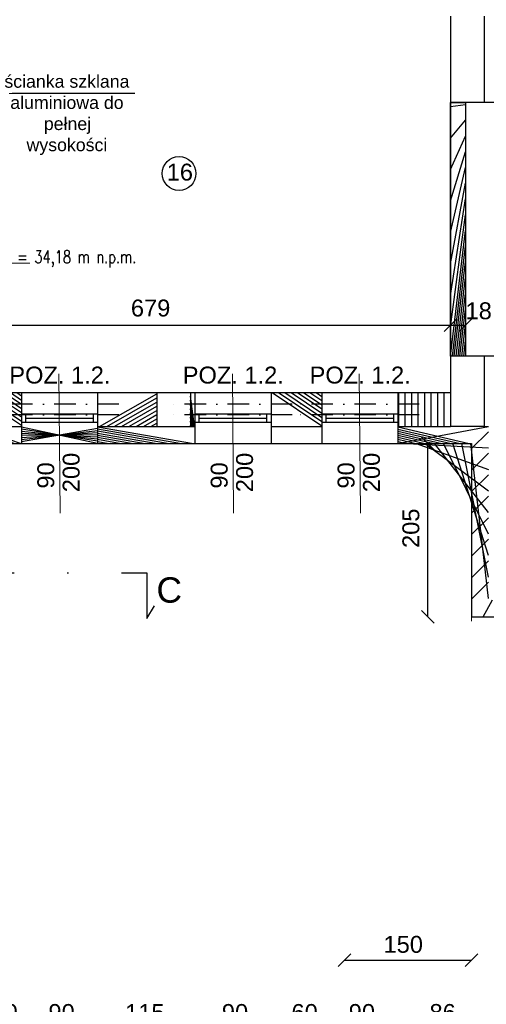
# Model space of a CAD drawing. Header units: millimetres. Extents: x 6528 to 149658, y 3342 to 12852.
# Tile 49 of 122: x 68791 to 69343, y 6587 to 7752. Entities that reach past the tile are written whole.
import ezdxf

# ---------------------------------------------------------------- set-up
doc = ezdxf.new("R2010")
doc.units = ezdxf.units.MM
doc.linetypes.add('DASHDOTX2', pattern=[50.8, 25.4, -12.7, 0, -12.7])
doc.layers.add('&_opisy_100', color=51, linetype='Continuous', lineweight=20)
doc.layers.add('inne', color=7, linetype='Continuous')
doc.styles.add('Romans', font='romans.shx', dxfattribs={"width": 0.75})
doc.styles.get("Standard").update_dxf_attribs({"font": 'arial.ttf'})
doc.dimstyles.new('ISO-25', dxfattribs={"dimtxt": 2.5, "dimasz": 2.5, "dimexe": 1.25, "dimexo": 0.625, "dimtad": 1, "dimtxsty": 'Standard', "dimcen": 2.5, "dimadec": 0, "dimazin": 0, "dimtfac": 1, "dimtmove": 0, "dimatfit": 3, "dimfxl": 1, "dimarcsym": 0})
pattern_1 = [(45, (-1177794257.981769, -935731374.6151185), (-11.22532015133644, 11.22532015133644), []), (135, (-1177794257.981769, -935731374.6151185), (-11.22532015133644, -11.22532015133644), [])]
pattern_2 = [(45, (-1177796886.520526, -935731374.6151185), (-11.22532015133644, 11.22532015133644), [])]

# ---------------------------------------------------------------- blocks, each defined once
blk = doc.blocks.new('_Oblique')
at = {"color": 0, "linetype": 'ByBlock', "lineweight": -2}
blk.add_line((-0.5, -0.5), (0.5, 0.5), dxfattribs=at)
blk = doc.blocks.new('*D2205')
at = {"color": 0, "lineweight": -2, "transparency": 16777216}
blk.add_line((69325.06000464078, 6422.43297327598), (69445.06000464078, 6422.43297327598), dxfattribs=at)
at = {"layer": 'Defpoints', "color": 0, "transparency": 16777216}
for p in [(69325.06000464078, 7045.67060507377), (69445.06000464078, 7045.67060507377), (69445.06000464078, 6422.43297327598)]:
    blk.add_point(p, dxfattribs=at)
at = {"color": 0, "lineweight": -2, "transparency": 16777216, "xscale": 15, "yscale": 15, "zscale": 15, "rotation": 180}
blk.add_blockref('_Oblique', (69325.06000464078, 6422.43297327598), dxfattribs=at)
at = {"color": 0, "lineweight": -2, "transparency": 16777216, "xscale": 15, "yscale": 15, "zscale": 15}
blk.add_blockref('_Oblique', (69445.06000464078, 6422.43297327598), dxfattribs=at)
at = {"color": 0, "transparency": 16777216, "insert": (69380.64251701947, 6441.106766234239), "char_height": 20, "attachment_point": 5}
blk.add_mtext('120', dxfattribs=at)
blk = doc.blocks.new('*D2207')
at = {"color": 0, "lineweight": -2, "transparency": 16777216}
blk.add_line((69325.06000464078, 6372.43297327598), (71209.06000440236, 6372.43297327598), dxfattribs=at)
at = {"layer": 'Defpoints', "color": 0, "transparency": 16777216}
for p in [(69325.06000464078, 7045.67060507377), (71209.06000440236, 7045.67060507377), (71209.06000440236, 6372.43297327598)]:
    blk.add_point(p, dxfattribs=at)
at = {"color": 0, "lineweight": -2, "transparency": 16777216, "xscale": 15, "yscale": 15, "zscale": 15, "rotation": 180}
blk.add_blockref('_Oblique', (69325.06000464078, 6372.43297327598), dxfattribs=at)
at = {"color": 0, "lineweight": -2, "transparency": 16777216, "xscale": 15, "yscale": 15, "zscale": 15}
blk.add_blockref('_Oblique', (71209.06000440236, 6372.43297327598), dxfattribs=at)
at = {"color": 0, "transparency": 16777216, "insert": (70279.28217189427, 6391.106766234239), "char_height": 20, "attachment_point": 5}
blk.add_mtext('1884', dxfattribs=at)
blk = doc.blocks.new('*D2243')
at = {"color": 0, "lineweight": -2, "transparency": 16777216}
blk.add_line((69273.46959464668, 7045.670605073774), (69273.46959464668, 7250.670604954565), dxfattribs=at)
at = {"layer": 'Defpoints', "color": 0, "transparency": 16777216}
for p in [(69273.46959464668, 7250.670604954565), (69325.06000440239, 7250.670604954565), (69325.0600046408, 7045.670605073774)]:
    blk.add_point(p, dxfattribs=at)
at = {"color": 0, "lineweight": -2, "transparency": 16777216, "xscale": 15, "yscale": 15, "zscale": 15}
for p, rotation in [((69273.46959464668, 7250.670604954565), 90), ((69273.46959464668, 7045.670605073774), 270)]:
    blk.add_blockref('_Oblique', p, dxfattribs=dict(at, rotation=rotation))
at = {"color": 0, "transparency": 16777216, "insert": (69253.47957866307, 7150.340285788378), "char_height": 20, "attachment_point": 5, "rotation": 90}
blk.add_mtext('205', dxfattribs=at)
blk = doc.blocks.new('*D2167')
at = {"color": 0, "lineweight": -2, "transparency": 16777216}
blk.add_line((68733.06000440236, 6558.943905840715), (68793.06000440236, 6558.943905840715), dxfattribs=at)
at = {"layer": 'Defpoints', "color": 0, "transparency": 16777216}
for p in [(68733.06000440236, 7250.670604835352), (68793.06000440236, 7250.67060507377), (68793.06000440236, 6558.943905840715)]:
    blk.add_point(p, dxfattribs=at)
at = {"color": 0, "lineweight": -2, "transparency": 16777216, "xscale": 15, "yscale": 15, "zscale": 15, "rotation": 180}
blk.add_blockref('_Oblique', (68733.06000440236, 6558.943905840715), dxfattribs=at)
at = {"color": 0, "lineweight": -2, "transparency": 16777216, "xscale": 15, "yscale": 15, "zscale": 15}
blk.add_blockref('_Oblique', (68793.06000440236, 6558.943905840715), dxfattribs=at)
at = {"color": 0, "transparency": 16777216, "insert": (68773.1700844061, 6577.617698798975), "char_height": 20, "attachment_point": 5}
blk.add_mtext('60', dxfattribs=at)
blk = doc.blocks.new('*D2168')
at = {"color": 0, "lineweight": -2, "transparency": 16777216}
blk.add_line((68793.06000440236, 6558.943905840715), (68883.06000440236, 6558.943905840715), dxfattribs=at)
at = {"layer": 'Defpoints', "color": 0, "transparency": 16777216}
for p in [(68793.06000440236, 7250.67060519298), (68883.06000440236, 7250.670604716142), (68883.06000440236, 6558.943905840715)]:
    blk.add_point(p, dxfattribs=at)
at = {"color": 0, "lineweight": -2, "transparency": 16777216, "xscale": 15, "yscale": 15, "zscale": 15, "rotation": 180}
blk.add_blockref('_Oblique', (68793.06000440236, 6558.943905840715), dxfattribs=at)
at = {"color": 0, "lineweight": -2, "transparency": 16777216, "xscale": 15, "yscale": 15, "zscale": 15}
blk.add_blockref('_Oblique', (68883.06000440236, 6558.943905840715), dxfattribs=at)
at = {"color": 0, "transparency": 16777216, "insert": (68840.5051121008, 6577.617698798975), "char_height": 20, "attachment_point": 5}
blk.add_mtext('90', dxfattribs=at)
blk = doc.blocks.new('*D2169')
at = {"color": 0, "lineweight": -2, "transparency": 16777216}
blk.add_line((68883.06000440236, 6558.943905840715), (68998.06000440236, 6558.943905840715), dxfattribs=at)
at = {"layer": 'Defpoints', "color": 0, "transparency": 16777216}
for p in [(68883.06000440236, 7250.670604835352), (68998.06000440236, 7250.670605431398), (68998.06000440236, 6558.943905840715)]:
    blk.add_point(p, dxfattribs=at)
at = {"color": 0, "lineweight": -2, "transparency": 16777216, "xscale": 15, "yscale": 15, "zscale": 15, "rotation": 180}
blk.add_blockref('_Oblique', (68883.06000440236, 6558.943905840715), dxfattribs=at)
at = {"color": 0, "lineweight": -2, "transparency": 16777216, "xscale": 15, "yscale": 15, "zscale": 15}
blk.add_blockref('_Oblique', (68998.06000440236, 6558.943905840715), dxfattribs=at)
at = {"color": 0, "transparency": 16777216, "insert": (68938.88396947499, 6577.617698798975), "char_height": 20, "attachment_point": 5}
blk.add_mtext('115', dxfattribs=at)
blk = doc.blocks.new('*D2170')
at = {"color": 0, "lineweight": -2, "transparency": 16777216}
blk.add_line((68998.06000440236, 6558.943905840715), (69088.06000440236, 6558.943905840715), dxfattribs=at)
at = {"layer": 'Defpoints', "color": 0, "transparency": 16777216}
for p in [(68998.06000440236, 7250.67060519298), (69088.06000440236, 7250.670604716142), (69088.06000440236, 6558.943905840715)]:
    blk.add_point(p, dxfattribs=at)
at = {"color": 0, "lineweight": -2, "transparency": 16777216, "xscale": 15, "yscale": 15, "zscale": 15, "rotation": 180}
blk.add_blockref('_Oblique', (68998.06000440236, 6558.943905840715), dxfattribs=at)
at = {"color": 0, "lineweight": -2, "transparency": 16777216, "xscale": 15, "yscale": 15, "zscale": 15}
blk.add_blockref('_Oblique', (69088.06000440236, 6558.943905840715), dxfattribs=at)
at = {"color": 0, "transparency": 16777216, "insert": (69045.5051121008, 6577.617698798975), "char_height": 20, "attachment_point": 5}
blk.add_mtext('90', dxfattribs=at)
blk = doc.blocks.new('*D2171')
at = {"color": 0, "lineweight": -2, "transparency": 16777216}
blk.add_line((69088.06000440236, 6558.943905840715), (69148.06000344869, 6558.943905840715), dxfattribs=at)
at = {"layer": 'Defpoints', "color": 0, "transparency": 16777216}
for p in [(69088.06000440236, 7250.670604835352), (69148.06000344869, 7250.67060519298), (69148.06000344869, 6558.943905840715)]:
    blk.add_point(p, dxfattribs=at)
at = {"color": 0, "lineweight": -2, "transparency": 16777216, "xscale": 15, "yscale": 15, "zscale": 15, "rotation": 180}
blk.add_blockref('_Oblique', (69088.06000440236, 6558.943905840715), dxfattribs=at)
at = {"color": 0, "lineweight": -2, "transparency": 16777216, "xscale": 15, "yscale": 15, "zscale": 15}
blk.add_blockref('_Oblique', (69148.06000344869, 6558.943905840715), dxfattribs=at)
at = {"color": 0, "transparency": 16777216, "insert": (69127.81716697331, 6577.617698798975), "char_height": 20, "attachment_point": 5}
blk.add_mtext('60', dxfattribs=at)
blk = doc.blocks.new('*D2172')
at = {"color": 0, "lineweight": -2, "transparency": 16777216}
blk.add_line((69148.06000344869, 6558.943905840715), (69238.06000440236, 6558.943905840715), dxfattribs=at)
at = {"layer": 'Defpoints', "color": 0, "transparency": 16777216}
for p in [(69148.06000344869, 7250.670604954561), (69238.06000440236, 7250.670604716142), (69238.06000440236, 6558.943905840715)]:
    blk.add_point(p, dxfattribs=at)
at = {"color": 0, "lineweight": -2, "transparency": 16777216, "xscale": 15, "yscale": 15, "zscale": 15, "rotation": 180}
blk.add_blockref('_Oblique', (69148.06000344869, 6558.943905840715), dxfattribs=at)
at = {"color": 0, "lineweight": -2, "transparency": 16777216, "xscale": 15, "yscale": 15, "zscale": 15}
blk.add_blockref('_Oblique', (69238.06000440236, 6558.943905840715), dxfattribs=at)
at = {"color": 0, "transparency": 16777216, "insert": (69195.5051121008, 6577.617698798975), "char_height": 20, "attachment_point": 5}
blk.add_mtext('90', dxfattribs=at)
blk = doc.blocks.new('*D2173')
at = {"color": 0, "lineweight": -2, "transparency": 16777216}
blk.add_line((69238.06000440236, 6558.943905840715), (69325.06000440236, 6558.943905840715), dxfattribs=at)
at = {"layer": 'Defpoints', "color": 0, "transparency": 16777216}
for p in [(69238.06000440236, 7250.670604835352), (69325.06000440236, 7045.670604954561), (69325.06000440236, 6558.943905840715)]:
    blk.add_point(p, dxfattribs=at)
at = {"color": 0, "lineweight": -2, "transparency": 16777216, "xscale": 15, "yscale": 15, "zscale": 15, "rotation": 180}
blk.add_blockref('_Oblique', (69238.06000440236, 6558.943905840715), dxfattribs=at)
at = {"color": 0, "lineweight": -2, "transparency": 16777216, "xscale": 15, "yscale": 15, "zscale": 15}
blk.add_blockref('_Oblique', (69325.06000440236, 6558.943905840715), dxfattribs=at)
at = {"color": 0, "transparency": 16777216, "insert": (69290.97604959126, 6577.617698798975), "char_height": 20, "attachment_point": 5}
blk.add_mtext('86', dxfattribs=at)
blk = doc.blocks.new('*D2174')
at = {"color": 0, "lineweight": -2, "transparency": 16777216}
blk.add_line((67478.06000440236, 6508.943905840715), (69325.06000440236, 6508.943905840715), dxfattribs=at)
at = {"layer": 'Defpoints', "color": 0, "transparency": 16777216}
for p in [(67478.06000440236, 7250.670604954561), (69325.06000440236, 7045.670604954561), (69325.06000440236, 6508.943905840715)]:
    blk.add_point(p, dxfattribs=at)
at = {"color": 0, "lineweight": -2, "transparency": 16777216, "xscale": 15, "yscale": 15, "zscale": 15, "rotation": 180}
blk.add_blockref('_Oblique', (67478.06000440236, 6508.943905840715), dxfattribs=at)
at = {"color": 0, "lineweight": -2, "transparency": 16777216, "xscale": 15, "yscale": 15, "zscale": 15}
blk.add_blockref('_Oblique', (69325.06000440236, 6508.943905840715), dxfattribs=at)
at = {"color": 0, "transparency": 16777216, "insert": (68416.71875541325, 6527.617698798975), "char_height": 20, "attachment_point": 5}
blk.add_mtext('1846', dxfattribs=at)
blk = doc.blocks.new('*D2094')
at = {"color": 0, "lineweight": -2, "transparency": 16777216}
blk.add_line((68620.06000535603, 7390.625447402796), (69300.06000464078, 7390.625447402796), dxfattribs=at)
at = {"layer": 'Defpoints', "color": 0, "transparency": 16777216}
for p in [(68620.06000535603, 7490.670604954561), (69300.06000464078, 7490.670604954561), (69300.06000464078, 7390.625447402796)]:
    blk.add_point(p, dxfattribs=at)
at = {"color": 0, "lineweight": -2, "transparency": 16777216, "xscale": 15, "yscale": 15, "zscale": 15, "rotation": 180}
blk.add_blockref('_Oblique', (68620.06000535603, 7390.625447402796), dxfattribs=at)
at = {"color": 0, "lineweight": -2, "transparency": 16777216, "xscale": 15, "yscale": 15, "zscale": 15}
blk.add_blockref('_Oblique', (69300.06000464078, 7390.625447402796), dxfattribs=at)
at = {"color": 0, "transparency": 16777216, "insert": (68945.70817463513, 7410.61544610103), "char_height": 20, "attachment_point": 5}
blk.add_mtext('679', dxfattribs=at)
blk = doc.blocks.new('*D2095')
at = {"color": 0, "lineweight": -2, "transparency": 16777216}
blk.add_line((69300.06000440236, 7390.625447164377), (69318.06000440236, 7390.625447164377), dxfattribs=at)
at = {"layer": 'Defpoints', "color": 0, "transparency": 16777216}
for p in [(69318.06000440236, 7503.670604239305), (69300.06000440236, 7490.670604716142), (69318.06000440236, 7390.625447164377)]:
    blk.add_point(p, dxfattribs=at)
at = {"color": 0, "lineweight": -2, "transparency": 16777216, "xscale": 15, "yscale": 15, "zscale": 15, "rotation": 180}
blk.add_blockref('_Oblique', (69300.06000440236, 7390.625447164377), dxfattribs=at)
at = {"color": 0, "lineweight": -2, "transparency": 16777216, "xscale": 15, "yscale": 15, "zscale": 15}
blk.add_blockref('_Oblique', (69318.06000440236, 7390.625447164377), dxfattribs=at)
at = {"color": 0, "transparency": 16777216, "insert": (69333.56974022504, 7407.323197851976), "char_height": 20, "attachment_point": 5}
blk.add_mtext('18', dxfattribs=at)
blk = doc.blocks.new('*D2455')
at = {"color": 0, "lineweight": -2, "transparency": 16777216}
blk.add_line((69175.06000464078, 6639.530241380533), (69325.06000464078, 6639.530241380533), dxfattribs=at)
at = {"layer": 'Defpoints', "color": 0, "transparency": 16777216}
for p in [(69325.06000464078, 6835.670613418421), (69175.06000464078, 6685.670613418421), (69325.06000464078, 6639.530241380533)]:
    blk.add_point(p, dxfattribs=at)
at = {"color": 0, "lineweight": -2, "transparency": 16777216, "xscale": 15, "yscale": 15, "zscale": 15, "rotation": 180}
blk.add_blockref('_Oblique', (69175.06000464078, 6639.530241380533), dxfattribs=at)
at = {"color": 0, "lineweight": -2, "transparency": 16777216, "xscale": 15, "yscale": 15, "zscale": 15}
blk.add_blockref('_Oblique', (69325.06000464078, 6639.530241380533), dxfattribs=at)
at = {"color": 0, "transparency": 16777216, "insert": (69244.37039225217, 6658.204034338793), "char_height": 20, "width": 28.66302864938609, "attachment_point": 5}
blk.add_mtext('150', dxfattribs=at)

msp = doc.modelspace()

# ---------------------------------------------------------------- hatches: boundary and pattern name
h = msp.add_hatch()
h.set_pattern_fill('ANSI31', color=256, scale=5)
h.set_pattern_definition([(45, (-1177794257.981769, -935731374.6151185), (-11.22532015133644, 11.22532015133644), [])])
h.paths.add_polyline_path([(69300.06000464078, 7353.670604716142), (69318.06000464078, 7353.670604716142), (69318.06000440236, 7653.670604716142), (69300.06000464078, 7653.670604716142)])
h = msp.add_hatch()
h.set_pattern_fill('ANSI31', color=256, scale=5)
h.set_pattern_definition(pattern_2)
h.paths.add_polyline_path([(68793.06000440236, 7310.670604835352), (68733.06000440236, 7310.670604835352), (68733.06000440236, 7270.670604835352), (68793.06000440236, 7270.670604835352)])
h.paths.add_polyline_path([(68953.06001274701, 7310.670604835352), (68883.06000440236, 7310.670604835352), (68883.06000440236, 7270.670604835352), (68953.06001274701, 7270.670604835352)])
h = msp.add_hatch()
h.set_pattern_fill('ANSI31', color=256, scale=5)
h.set_pattern_definition(pattern_2)
h.paths.add_polyline_path([(69300.06001274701, 7310.670604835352), (69238.06000440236, 7310.670604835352), (69238.06000440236, 7270.670604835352), (69300.06001274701, 7270.670604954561)])
h.paths.add_polyline_path([(69148.06000440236, 7310.670604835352), (69088.06000440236, 7310.670604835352), (69088.06000440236, 7270.670604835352), (69148.06000440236, 7270.670604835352)])
h.paths.add_polyline_path([(68998.06000440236, 7310.670604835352), (68993.06001274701, 7310.670604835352), (68993.06001274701, 7270.670604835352), (68998.06000440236, 7270.670604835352)])
h = msp.add_hatch()
h.set_pattern_fill('ANSI37', color=256, scale=5)
h.set_pattern_definition(pattern_1)
h.paths.add_polyline_path([(67748.06000440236, 7270.670604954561), (67688.06000440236, 7270.670604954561), (67688.06000440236, 7250.670604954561), (67748.06000440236, 7250.670604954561)])
h.paths.add_polyline_path([(67953.06000440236, 7270.67060507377), (67838.06000440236, 7270.67060507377), (67838.06000440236, 7250.670604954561), (67953.06000440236, 7250.670604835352)])
h.paths.add_polyline_path([(68103.06000440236, 7270.67060507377), (68043.06000440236, 7270.67060507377), (68043.06000440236, 7250.670604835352), (68103.06000440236, 7250.67060507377), (68103.06000440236, 7250.67060519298)])
h.paths.add_polyline_path([(68313.06000440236, 7270.67060507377), (68193.06000440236, 7270.67060507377), (68193.06000440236, 7250.67060519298), (68313.06000440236, 7250.670605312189)])
h.paths.add_polyline_path([(68643.06000440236, 7270.67060507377), (68523.06000440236, 7270.67060507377), (68523.06000440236, 7250.67060507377), (68643.06000440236, 7250.67060507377), (68643.06000440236, 7250.67060519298)])
h.paths.add_polyline_path([(68793.06000440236, 7270.670604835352), (68733.06000440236, 7270.670604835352), (68733.06000440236, 7250.670604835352), (68793.06000440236, 7250.670604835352), (68793.06000440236, 7250.67060519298)])
h.paths.add_polyline_path([(68998.06000440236, 7270.670604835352), (68883.06000440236, 7270.670604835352), (68883.06000440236, 7250.670604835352), (68998.06000440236, 7250.670604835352), (68998.06000440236, 7250.67060519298)])
h.paths.add_polyline_path([(69148.06000440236, 7270.670604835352), (69088.06000440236, 7270.670604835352), (69088.06000440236, 7250.670604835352), (69148.06000440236, 7250.670604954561)])
h = msp.add_hatch()
h.set_pattern_fill('ANSI37', color=256, scale=5)
h.set_pattern_definition(pattern_1)
h.paths.add_polyline_path([(69345.06000440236, 7270.670604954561), (69340.06000440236, 7270.670604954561), (69300.06000440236, 7270.670604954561), (69238.06000440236, 7270.670604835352), (69238.06000440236, 7250.670604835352), (69325.06000464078, 7250.670604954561), (69325.06000440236, 7045.67060507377), (69445.06000464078, 7045.67060507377), (69445.06000464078, 7065.670604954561), (69385.06000464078, 7065.670604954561), (69345.06000440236, 7065.670604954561)])
h.paths.add_polyline_path([(69595.06000464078, 7065.670604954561), (69535.06000464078, 7065.670604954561), (69535.06000464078, 7045.67060507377), (69595.06000464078, 7045.67060507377)])
h.paths.add_polyline_path([(69802.06000464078, 7065.670604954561), (69685.06000464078, 7065.670604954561), (69685.06000464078, 7045.67060507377), (69685.0600048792, 7045.67060507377), (69802.06000464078, 7045.67060519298)])
h.paths.add_polyline_path([(69952.06000464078, 7065.670604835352), (69892.06000464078, 7065.670604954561), (69892.06000464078, 7045.67060507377), (69952.06000464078, 7045.670604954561)])
h.paths.add_polyline_path([(70162.06000464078, 7065.670604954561), (70042.06000464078, 7065.670604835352), (70042.06000464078, 7045.670604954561), (70162.06000464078, 7045.67060507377)])
h.paths.add_polyline_path([(70492.06000464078, 7065.670604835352), (70372.06000464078, 7065.670604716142), (70372.06000464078, 7045.670604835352), (70492.06000464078, 7045.670604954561)])
h.paths.add_polyline_path([(70849.06000464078, 7065.670604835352), (70732.06000464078, 7065.670604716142), (70732.06000464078, 7045.670607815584), (70732.06003921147, 7045.670607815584), (70849.06000464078, 7045.670604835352)])

# ---------------------------------------------------------------- linework, layer by layer
at = {"layer": '&_opisy_100', "color": 0}
msp.add_lwpolyline([(68744.08937041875, 7497.776048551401), (68744.08937041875, 7448.779132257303), (68728.02622573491, 7463.812229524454), (68802.89712875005, 7463.812229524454)], dxfattribs=at)
at = {"lineweight": 30}
for p, q in [((69300.06000440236, 7755.670604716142), (69300.06000440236, 7653.670604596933)), ((69340.06000440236, 7755.670604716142), (69340.06000440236, 7653.670604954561)), ((69385.06000440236, 7653.670604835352), (69300.06000464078, 7653.670604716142)), ((69300.06000440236, 7653.670604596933), (69300.06000464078, 7353.670604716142)), ((69318.06000440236, 7653.670604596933), (69318.06000464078, 7353.670604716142)), ((69300.06000440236, 7353.670604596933), (69300.06000440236, 7310.670604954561)), ((69385.06000440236, 7353.670604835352), (69300.06000464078, 7353.670604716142)), ((69340.06000440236, 7353.670604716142), (69340.06000440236, 7270.670604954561)), ((68733.06000440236, 7310.670604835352), (68793.06000440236, 7310.670604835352)), ((68793.06000440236, 7310.670604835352), (68793.06000440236, 7250.670604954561)), ((68883.06000440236, 7310.670604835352), (68883.06000440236, 7250.670604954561)), ((68883.06000440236, 7310.670604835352), (68998.06000440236, 7310.670604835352)), ((68953.06001274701, 7310.670604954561), (68953.06001274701, 7270.670604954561)), ((68993.06001274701, 7310.670604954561), (68993.06001274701, 7270.670604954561)), ((68998.06000440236, 7310.670604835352), (68998.06000440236, 7250.670604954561)), ((69088.06000440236, 7310.670604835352), (69088.06000440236, 7250.670604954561)), ((69088.06000440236, 7310.670604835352), (69148.06000440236, 7310.670604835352)), ((69148.06000440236, 7310.670604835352), (69148.06000440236, 7250.670604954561)), ((69238.06000440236, 7310.670604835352), (69238.06000440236, 7250.670604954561)), ((69238.06000440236, 7310.670604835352), (69300.06001036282, 7310.670604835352)), ((69300.06000440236, 7310.670604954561), (69300.06001036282, 7310.670604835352)), ((69300.06001274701, 7310.670604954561), (69300.06001274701, 7270.670604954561)), ((68733.06000440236, 7270.670604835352), (68793.06000440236, 7270.670604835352)), ((68883.06000440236, 7270.670604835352), (68998.06000440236, 7270.670604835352)), ((69088.06000440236, 7270.670604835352), (69148.06000440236, 7270.670604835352)), ((69238.06000440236, 7270.670604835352), (69300.06000440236, 7270.670604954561)), ((69340.06000440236, 7270.670604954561), (69300.06000440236, 7270.670604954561)), ((68733.06000440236, 7250.670604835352), (68793.06000440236, 7250.670604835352)), ((68883.06000440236, 7250.670604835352), (68998.06000440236, 7250.670604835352)), ((69088.06000440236, 7250.670604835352), (69148.06000440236, 7250.670604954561)), ((69238.06000440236, 7250.670604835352), (69325.06000440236, 7250.670604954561)), ((69325.06000464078, 7250.670604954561), (69325.06000440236, 7045.670604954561)), ((69325.06000464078, 7045.67060507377), (69445.06000464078, 7045.670605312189))]:
    msp.add_line(p, q, dxfattribs=at)
for p, q in [((68772.42681758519, 7664.771197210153), (68927.12382047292, 7664.771197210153)), ((68793.06000440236, 7310.670605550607), (68883.06000440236, 7310.670605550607)), ((68998.06000440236, 7310.670605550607), (69088.06000440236, 7310.670605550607)), ((69148.06000440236, 7310.670605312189), (69238.06000440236, 7310.670605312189)), ((68793.06000440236, 7285.67060519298), (68883.06000440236, 7285.67060519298)), ((68798.06000440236, 7275.67060519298), (68798.06000440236, 7285.67060519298)), ((68798.06000440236, 7280.67060519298), (68878.06000440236, 7280.67060519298)), ((68878.06000440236, 7275.67060519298), (68878.06000440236, 7285.67060519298)), ((68998.06000440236, 7285.67060519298), (69088.06000440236, 7285.67060519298)), ((69003.06000440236, 7275.67060519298), (69003.06000440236, 7285.67060519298)), ((69003.06000440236, 7280.67060519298), (69083.06000440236, 7280.67060519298)), ((69083.06000440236, 7275.67060519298), (69083.06000440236, 7285.67060519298)), ((69148.06000440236, 7285.670604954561), (69238.06000440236, 7285.670604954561)), ((69153.06000440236, 7275.670604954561), (69153.06000440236, 7285.670604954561)), ((69153.06000440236, 7280.670604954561), (69233.06000440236, 7280.670604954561)), ((69233.06000440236, 7275.670604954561), (69233.06000440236, 7285.670604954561)), ((68793.06000440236, 7275.67060519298), (68883.06000440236, 7275.67060519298)), ((68793.06000440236, 7275.67060519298), (68798.06000440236, 7275.67060519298)), ((68998.06000440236, 7275.67060519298), (69088.06000440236, 7275.67060519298)), ((68998.06000440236, 7275.67060519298), (69003.06000440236, 7275.67060519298)), ((69148.06000440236, 7275.670604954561), (69238.06000440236, 7275.670604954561)), ((69148.06000440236, 7275.670604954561), (69153.06000440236, 7275.670604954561)), ((69340.06000440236, 7270.670604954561), (69345.06000440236, 7270.670604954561)), ((68793.06000440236, 7250.67060519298), (68883.06000440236, 7250.67060519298)), ((68998.06000440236, 7250.67060519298), (69088.06000440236, 7250.67060519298)), ((69148.06000440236, 7250.670604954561), (69238.06000440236, 7250.670604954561)), ((69325.06000464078, 7045.67060507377), (69445.06000464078, 7045.67060507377))]:
    msp.add_line(p, q)
at = {"lineweight": 20}
for p, q in [((68837.35787789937, 7333.066561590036), (68838.76213114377, 7168.274648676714)), ((69042.35787789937, 7333.066561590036), (69043.76213114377, 7168.274648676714)), ((69192.35787789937, 7333.066561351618), (69193.76213114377, 7168.274648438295)), ((69325.06000464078, 7045.67060507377), (69325.06000464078, 7040.670604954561))]:
    msp.add_line(p, q, dxfattribs=at)
at = {"color": 1, "linetype": 'DASHDOTX2', "lineweight": 30}
for p, q in [((68908.06000440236, 7297.06186605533), (68767.06001250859, 7297.061866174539)), ((69113.06000440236, 7297.06186605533), (68972.06001250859, 7297.061866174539)), ((69263.06000440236, 7297.06186605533), (69122.06001250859, 7297.061866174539)), ((68908.06000440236, 7284.279343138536), (68767.06001250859, 7284.279343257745)), ((69113.06000440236, 7284.279343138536), (68972.06001250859, 7284.279343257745)), ((69263.06000440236, 7284.279343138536), (69122.06001250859, 7284.279343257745))]:
    msp.add_line(p, q, dxfattribs=at)
at = {"linetype": 'DASHDOTX2', "lineweight": 30, "ltscale": 5}
msp.add_line((67895.0444325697, 7097.637025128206), (68941.07562296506, 7097.637025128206), dxfattribs=at)
for points in [[(69300.06000464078, 7653.670604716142), (69318.06000440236, 7653.670604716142), (69318.06000464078, 7353.670604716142), (69300.06000464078, 7353.670604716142), (69300.06000464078, 7653.670604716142)], [(69300.06000440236, 7653.670604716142), (69318.06000440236, 7653.670604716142), (69318.06000440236, 7353.670604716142), (69300.06000440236, 7353.670604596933), (69300.06000392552, 7653.670604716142)]]:
    msp.add_lwpolyline(points)
msp.add_circle((68979.33107440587, 7569.838337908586), 20)
at = {"layer": 'inne', "lineweight": 30}
for p, q in [((68941.07562296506, 7097.637025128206), (68941.07562296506, 7043.788393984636)), ((68941.07562296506, 7043.788393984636), (68950.19873826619, 7058.696899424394))]:
    msp.add_line(p, q, dxfattribs=at)

# ---------------------------------------------------------------- texts
at = {"layer": '&_opisy_100', "color": 0, "insert": (68730.10999457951, 7483.943841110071), "char_height": 15, "width": 420.6382812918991, "attachment_point": 1, "rotation": 359.99999780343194, "style": 'Romans'}
msp.add_mtext('\\A1;{\\H0.7x;\\S+^ -;} 0,00 = 34,18 m n.p.m.', dxfattribs=at)
for s, width, insert, char_height, attachment_point in [('\\pi3.916;ścianka szklana \\P\\pi10.89929;aluminiowa do \\P\\pi50.55822;pełnej \\P\\pi30.10972;wysokości', 154.2201257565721, (68768.93426268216, 7686.191768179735), 15, 1), ('16', 68.36028754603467, (68964.75117652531, 7581.462231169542), 20, 1), ('C', 68.36028754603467, (68982.89629619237, 7092.339437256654), 30, 3)]:
    msp.add_mtext_dynamic_manual_height_columns(s, width=width, gutter_width=12.5, heights=[0], dxfattribs=dict(insert=insert, char_height=char_height, attachment_point=attachment_point))
at = {"color": 140, "char_height": 20, "attachment_point": 1}
for insert in [(68778.66993467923, 7341.48662711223), (68983.66993467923, 7341.48662711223), (69133.66993467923, 7341.48662711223)]:
    msp.add_mtext_dynamic_manual_height_columns('POZ. 1.2.', width=221.7822774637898, gutter_width=12.5, heights=[0], dxfattribs=dict(at, insert=insert))
at = {"lineweight": 20, "char_height": 20, "attachment_point": 1, "rotation": 89.99999999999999}
for s, insert in [('200', (68841.76876013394, 7192.987112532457)), ('200', (69046.76876013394, 7192.987112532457)), ('200', (69196.76876013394, 7192.987112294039)), ('\\pt0;90', (68811.75929849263, 7197.242182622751)), ('\\pt0;90', (69016.75929849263, 7197.242182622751)), ('\\pt0;90', (69166.75929849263, 7197.242182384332))]:
    msp.add_mtext_dynamic_manual_height_columns(s, width=37.211574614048, gutter_width=12.5, heights=[0], dxfattribs=dict(at, insert=insert))

# ---------------------------------------------------------------- dimensions: what is measured, and where the dimension line sits
for base, p1, p2, text, picture, middle in [((69318.06000440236, 7390.625447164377), (69300.06000440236, 7490.670604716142), (69318.06000440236, 7503.670604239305), '18', '*D2095', (69333.56974022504, 7407.323197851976)), ((69300.06000464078, 7390.625447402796), (68620.06000535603, 7490.670604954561), (69300.06000464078, 7490.670604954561), '679', '*D2094', (68945.70817463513, 7410.61544610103)), ((69325.06000440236, 6508.943905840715), (67478.06000440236, 7250.670604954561), (69325.06000440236, 7045.670604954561), '1846', '*D2174', (68416.71875541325, 6527.617698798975)), ((69325.06000440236, 6558.943905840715), (69238.06000440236, 7250.670604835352), (69325.06000440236, 7045.670604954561), '86', '*D2173', (69290.97604959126, 6577.617698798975)), ((69325.06000464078, 6639.530241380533), (69175.06000464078, 6685.670613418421), (69325.06000464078, 6835.670613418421), '150', '*D2455', (69244.37039225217, 6658.204034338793))]:
    dim = msp.add_linear_dim(base=base, p1=p1, p2=p2, text=text, dimstyle='ISO-25', override={"dimtxt": 20, "dimasz": 15, "dimblk1": 'Oblique', "dimblk2": 'Oblique', "dimsah": 1, "dimse1": 1, "dimse2": 1, "dimtmove": 2})
    dim.commit()
    dim.dimension.update_dxf_attribs({"geometry": picture, "text_midpoint": middle, "dimtype": 160})
dim = msp.add_linear_dim(base=(69273.46959464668, 7250.670604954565), p1=(69325.06000464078, 7045.67060507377), p2=(69325.06000440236, 7250.670604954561), angle=90, dimstyle='ISO-25', override={"dimtxt": 20, "dimasz": 15, "dimblk1": 'Oblique', "dimblk2": 'Oblique', "dimsah": 1, "dimse1": 1, "dimse2": 1, "dimtmove": 2})
dim.commit()
dim.dimension.update_dxf_attribs({"geometry": '*D2243', "text_midpoint": (69253.47957866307, 7150.340285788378), "dimtype": 160})
for base, p1, p2, picture, middle in [((68793.06000440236, 6558.943905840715), (68733.06000440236, 7250.670604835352), (68793.06000440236, 7250.67060507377), '*D2167', (68773.1700844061, 6577.617698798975)), ((68883.06000440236, 6558.943905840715), (68793.06000440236, 7250.67060519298), (68883.06000440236, 7250.670604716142), '*D2168', (68840.5051121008, 6577.617698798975)), ((68998.06000440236, 6558.943905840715), (68883.06000440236, 7250.670604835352), (68998.06000440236, 7250.670605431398), '*D2169', (68938.88396947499, 6577.617698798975)), ((69088.06000440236, 6558.943905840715), (68998.06000440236, 7250.67060519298), (69088.06000440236, 7250.670604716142), '*D2170', (69045.5051121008, 6577.617698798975)), ((69148.06000344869, 6558.943905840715), (69088.06000440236, 7250.670604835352), (69148.06000344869, 7250.67060519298), '*D2171', (69127.81716697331, 6577.617698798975)), ((69238.06000440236, 6558.943905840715), (69148.06000344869, 7250.670604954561), (69238.06000440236, 7250.670604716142), '*D2172', (69195.5051121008, 6577.617698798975)), ((69445.06000464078, 6422.43297327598), (69325.06000464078, 7045.67060507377), (69445.06000464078, 7045.67060507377), '*D2205', (69380.64251701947, 6441.106766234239)), ((71209.06000440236, 6372.43297327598), (69325.06000464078, 7045.67060507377), (71209.06000440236, 7045.67060507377), '*D2207', (70279.28217189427, 6391.106766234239))]:
    dim = msp.add_linear_dim(base=base, p1=p1, p2=p2, dimstyle='ISO-25', override={"dimtxt": 20, "dimasz": 15, "dimblk1": 'Oblique', "dimblk2": 'Oblique', "dimsah": 1, "dimse1": 1, "dimse2": 1, "dimtmove": 2})
    dim.commit()
    dim.dimension.update_dxf_attribs({"geometry": picture, "text_midpoint": middle, "dimtype": 160})

doc.saveas('drawing.dxf')
